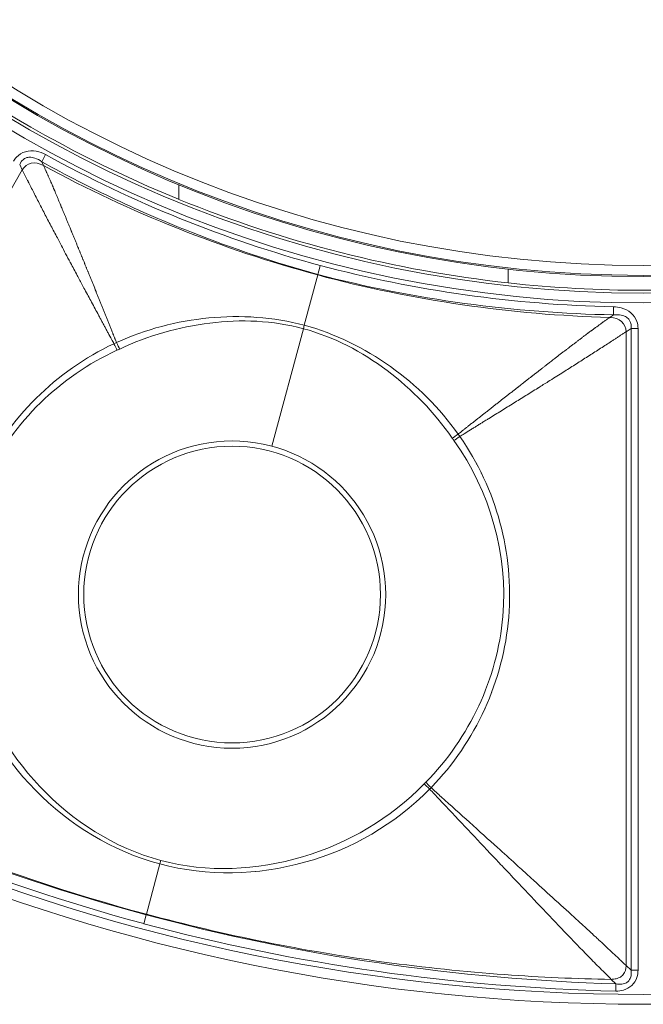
# Model space of a CAD drawing. Header units: inches. Extents: x 2.7 to 14.9, y -4.2 to 15.2.
# Tile 8 of 53: x 11.849 to 12.595, y -4.247 to -3.07. Entities that reach past the tile are written whole.
import ezdxf

# ---------------------------------------------------------------- set-up
doc = ezdxf.new("R2010")
doc.units = ezdxf.units.IN
doc.header["$MEASUREMENT"] = 0
doc.layers.add('Visible (ANSI)', color=7, linetype='Continuous', lineweight=18)
doc.layers.add('Visible Narrow (ANSI)', color=7, linetype='Continuous', lineweight=18)

msp = doc.modelspace()

# ---------------------------------------------------------------- linework, layer by layer
at = {"layer": 'Visible (ANSI)'}
for p, q in [((12.0397, -3.2673), (12.0397, -3.285)), ((12.4334, -3.3849), (12.4334, -3.3684)), ((12.5497, -3.4592), (12.5497, -3.4592))]:
    msp.add_line(p, q, dxfattribs=at)
for centre, radius in [((12.5948, -1.9226), 2.3248), ((12.5948, -1.9226), 1.4744), ((12.5948, -1.9226), 1.4547), ((12.1032, -3.7575), 0.1774)]:
    msp.add_circle(centre, radius, dxfattribs=at)
for start, end in [(199.1393, 247.8147), (247.8307, 263.7006), (263.7155, 276.2845)]:
    msp.add_arc((12.5948, -1.9226), 1.4711, start, end, dxfattribs=at)
msp.add_ellipse((12.4338, -3.3849), major_axis=(-0.000394, 0.000043), ratio=0.017433, start_param=0.264589, end_param=1.572515, dxfattribs=at)
for points, knots in [([(11.8756, -3.2399), (11.8731, -3.2381), (11.8703, -3.2366), (11.8674, -3.2356), (11.8654, -3.2349), (11.8632, -3.2345), (11.861, -3.2346), (11.8597, -3.2346), (11.8583, -3.2348), (11.857, -3.2353), (11.8564, -3.2355), (11.8557, -3.2359), (11.8551, -3.2362), (11.8538, -3.237), (11.8526, -3.2381), (11.8516, -3.2393), (11.8515, -3.2394), (11.8514, -3.2396), (11.8512, -3.2398), (11.8504, -3.2409), (11.8498, -3.2421), (11.8493, -3.2433)], [0, 0, 0, 0, 0.297866, 0.297866, 0.297866, 0.507382, 0.507382, 0.507382, 0.635901, 0.635901, 0.635901, 0.703179, 0.703179, 0.703179, 0.850452, 0.850452, 0.850452, 0.872013, 0.872013, 0.872013, 1, 1, 1, 1]), ([(12.2057, -3.3747), (12.1545, -3.3606), (12.1039, -3.3437), (12.0545, -3.3242), (12.0239, -3.3122), (11.9936, -3.2991), (11.9638, -3.285), (11.9339, -3.271), (11.9045, -3.2559), (11.8756, -3.2399)], [0.0000066, 0.0000066, 0.0000066, 0.0000066, 0.4464162, 0.4464162, 0.4464162, 0.7226444, 0.7226444, 0.7226444, 1, 1, 1, 1]), ([(12.0397, -3.285), (12.0397, -3.285), (12.0397, -3.285), (12.0397, -3.285), (12.0396, -3.2849), (12.0396, -3.2849), (12.0395, -3.2849), (12.0394, -3.2849), (12.0394, -3.2848), (12.0393, -3.2848)], [0.000228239, 0.000228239, 0.000228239, 0.000228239, 0.000396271, 0.000396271, 0.00079188, 0.00079188, 0.001196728, 0.001196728, 0.001595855, 0.001595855, 0.001595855, 0.001595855]), ([(12.5802, -3.4392), (12.5804, -3.4372), (12.5804, -3.4352), (12.5799, -3.4333), (12.5796, -3.432), (12.5791, -3.4307), (12.5784, -3.4296), (12.5781, -3.4291), (12.5778, -3.4287), (12.5775, -3.4283), (12.5764, -3.427), (12.575, -3.4259), (12.5735, -3.4251), (12.5735, -3.4251), (12.5734, -3.4251), (12.5733, -3.425), (12.5712, -3.4239), (12.5688, -3.4233), (12.5664, -3.4231), (12.564, -3.4228), (12.5615, -3.4228), (12.5591, -3.423)], [0, 0, 0, 0, 0.187872, 0.187872, 0.187872, 0.314599, 0.314599, 0.314599, 0.365047, 0.365047, 0.365047, 0.526295, 0.526295, 0.526295, 0.533039, 0.533039, 0.533039, 0.764219, 0.764219, 0.764219, 1, 1, 1, 1]), ([(12.5621, -4.223), (12.5645, -4.2234), (12.5669, -4.2235), (12.5693, -4.2232), (12.5712, -4.223), (12.573, -4.2225), (12.5747, -4.2216), (12.5757, -4.221), (12.5767, -4.2202), (12.5774, -4.2193), (12.5778, -4.2188), (12.5782, -4.2183), (12.5785, -4.2178), (12.5794, -4.2164), (12.5799, -4.2148), (12.5802, -4.2132), (12.5805, -4.211), (12.5805, -4.2088), (12.5802, -4.2066)], [0, 0, 0, 0, 0.243081, 0.243081, 0.243081, 0.432733, 0.432733, 0.432733, 0.551627, 0.551627, 0.551627, 0.612065, 0.612065, 0.612065, 0.776047, 0.776047, 0.776047, 1, 1, 1, 1])]:
    msp.add_open_spline(points, degree=3, knots=knots, dxfattribs=at)
for points in [[(12.5591, -3.423), (12.44, -3.4209), (12.3211, -3.4047), (12.2057, -3.3747)], [(11.9655, -3.4654), (11.8974, -3.4967), (11.8415, -3.5507), (11.8098, -3.6184)], [(12.3685, -3.5734), (12.4118, -3.6345), (12.4332, -3.7092), (12.4268, -3.7837)], [(11.473, -3.9312), (11.6401, -4.0209), (11.8173, -4.0913), (12.0006, -4.1403)]]:
    msp.add_open_spline(points, degree=3, dxfattribs=at)
at = {"layer": 'Visible Narrow (ANSI)'}
for p, q in [((11.8756, -3.2399), (11.8802, -3.2314)), ((11.8524, -3.2498), (11.8493, -3.2433)), ((11.8756, -3.2399), (11.8777, -3.2446)), ((11.8524, -3.2498), (11.4736, -3.906)), ((12.1895, -3.4354), (12.2056, -3.3753)), ((12.2056, -3.3753), (12.2057, -3.3747)), ((12.5591, -3.423), (12.5593, -3.4134)), ((12.5591, -3.423), (12.5549, -3.426)), ((12.1895, -3.4354), (12.1884, -3.4396)), ((12.1884, -3.4396), (12.1507, -3.58)), ((12.5742, -3.4432), (12.5802, -3.4392)), ((12.5742, -3.4432), (12.5742, -4.2009)), ((12.5885, -3.4392), (12.5802, -3.4392)), ((12.5802, -4.2066), (12.5802, -3.4392)), ((12.5885, -3.4392), (12.5885, -4.2066)), ((12.3813, -3.5771), (12.3813, -3.5771)), ((12.4109, -3.6337), (12.4109, -3.6341)), ((12.4307, -3.7047), (12.4307, -3.7047)), ((12.4261, -3.8333), (12.4261, -3.8336)), ((12.391, -3.9221), (12.3912, -3.9221)), ((12.0169, -4.0796), (12.0008, -4.1397)), ((12.018, -4.0754), (12.0169, -4.0796)), ((11.9977, -4.151), (12.0006, -4.1403)), ((12.0006, -4.1403), (12.0008, -4.1397)), ((12.5802, -4.2066), (12.5742, -4.2009)), ((12.5885, -4.2066), (12.5802, -4.2066)), ((12.5566, -4.2176), (12.5621, -4.223)), ((12.5619, -4.2316), (12.5621, -4.223))]:
    msp.add_line(p, q, dxfattribs=at)
for centre, radius in [((12.5948, -1.9226), 2.3248), ((12.5948, -1.9226), 2.313), ((12.5948, -1.9226), 1.4862), ((12.5948, -1.9226), 1.4744), ((12.5948, -1.9226), 1.4532), ((12.5948, -1.9226), 1.4414), ((12.1032, -3.7575), 0.1837)]:
    msp.add_circle(centre, radius, dxfattribs=at)
for centre, radius, start, end in [((12.593, -1.9266), 1.5777, 244.9313768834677, 244.9313913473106), ((12.5948, -1.9226), 1.5821, 252.362, 252.3634), ((12.5948, -1.9226), 1.6283, 248.7854, 248.7893), ((12.5948, -1.9226), 1.648, 248.005, 248.0057), ((12.5948, -1.9226), 1.6782, 247.0748, 247.0764), ((12.5948, -1.9226), 1.5821, 257.6366, 257.638), ((12.5948, -1.9233), 1.5493, 266.3573, 266.3574), ((12.5948, -1.9226), 1.7175, 246.1974, 246.2029), ((12.5948, -1.9226), 1.6283, 261.2107, 261.2146), ((12.5948, -1.9226), 1.648, 261.9943, 261.995), ((12.5948, -1.9226), 2.1211, 262.0439, 262.0475)]:
    msp.add_arc(centre, radius, start, end, dxfattribs=at)
for centre, major_axis, ratio, start_param, end_param in [((12.3959, -2.3112), (-1.1142, 0.5843), 0.83837, 1.547515, 1.830528), ((12.3125, -2.6177), (0.9901, -0.4022), 0.705181, 4.55557, 4.887353), ((12.5117, -2.6906), (-1.0338, 0.1057), 0.691928, 1.344595, 1.687319), ((12.4918, -2.6658), (-1.0586, 0.1468), 0.705182, 1.395833, 1.727615), ((11.9612, -3.4562), (0.0049, -0.0107), 0.015566, 0.541352, 1.441442), ((11.9646, -3.4546), (-0.005, 0.0107), 0.019614, 1.699481, 2.600431), ((12.3746, -3.5645), (0.0097, 0.00673), 0.019874, 3.682916, 4.583824), ((12.3768, -3.5676), (-0.00964, -0.00682), 0.015774, 4.842015, 5.742062), ((12.3639, -3.6245), (-0.0294, 0.0261), 0.99862, 4.489047, 4.503771), ((12.3639, -3.6245), (-0.0294, 0.0261), 0.99862, 4.175088, 4.195612), ((18.3292, -1.9226), (6.8596, 0), 0.553122, 3.674682, 3.674711), ((12.4036, -3.8952), (0.0012, 0.0196), 0.645228, 5.675152, 5.690119), ((12.3639, -3.9221), (-0.0296, 0.0259), 0.998597, 4.280117, 4.286525), ((12.1615, -2.9823), (1.51, -0.6175), 0.705125, 4.5449, 4.890681), ((12.3911, -2.261), (1.9009, -1.0124), 0.888933, 4.700612, 4.96642), ((12.3464, -3.9856), (0.0732, 0.0737), 0.104668, 1.62579, 1.649848), ((12.3401, -3.9909), (-0.00845, 0.00826), 0.007551, 4.798793, 5.740106), ((12.3419, -3.989), (-0.00843, 0.00827), 0.009516, 0.542666, 1.484033), ((12.3401, -3.9885), (-0.0189, -0.0194), 0.022097, 1.511696, 1.599615), ((12.6595, -2.5053), (2.0565, 0.1112), 0.838051, 4.33984, 4.619699)]:
    msp.add_ellipse(centre, major_axis=major_axis, ratio=ratio, start_param=start_param, end_param=end_param, dxfattribs=at)
for points, knots in [([(11.842, -3.2392), (11.843, -3.2375), (11.8441, -3.236), (11.8453, -3.2346), (11.8512, -3.2281), (11.8606, -3.2258), (11.8691, -3.2274), (11.873, -3.2281), (11.8768, -3.2295), (11.8802, -3.2314)], [0, 0, 0, 0, 0.127976, 0.127976, 0.127976, 0.72711, 0.72711, 0.72711, 1, 1, 1, 1]), ([(11.965, -3.4561), (11.9648, -3.4554), (11.9645, -3.4547), (11.9642, -3.454), (11.9639, -3.4534), (11.9637, -3.4527), (11.9634, -3.452), (11.9633, -3.4517), (11.9631, -3.4514), (11.963, -3.451), (11.9629, -3.4507), (11.9627, -3.4504), (11.9626, -3.45), (11.9622, -3.449), (11.9618, -3.448), (11.9614, -3.447), (11.9613, -3.4467), (11.9611, -3.4464), (11.961, -3.446), (11.9609, -3.4457), (11.9607, -3.4454), (11.9606, -3.445), (11.9602, -3.444), (11.9598, -3.443), (11.9594, -3.442), (11.9591, -3.4414), (11.9589, -3.4407), (11.9586, -3.44), (11.9583, -3.4394), (11.9581, -3.4387), (11.9578, -3.438), (11.9573, -3.4367), (11.9567, -3.4354), (11.9562, -3.4341), (11.9559, -3.4334), (11.9557, -3.4327), (11.9554, -3.4321), (11.9551, -3.4314), (11.9549, -3.4308), (11.9546, -3.4301), (11.9541, -3.4288), (11.9536, -3.4275), (11.953, -3.4262), (11.9528, -3.4255), (11.9525, -3.4248), (11.9522, -3.4242), (11.952, -3.4235), (11.9517, -3.4229), (11.9514, -3.4222), (11.9512, -3.4216), (11.9509, -3.4209), (11.9507, -3.4203), (11.9504, -3.4196), (11.9501, -3.4189), (11.9499, -3.4183), (11.9496, -3.4176), (11.9493, -3.417), (11.9491, -3.4163), (11.9488, -3.4157), (11.9486, -3.415), (11.9483, -3.4144), (11.948, -3.4137), (11.9478, -3.4131), (11.9475, -3.4124), (11.9472, -3.4118), (11.947, -3.4111), (11.9467, -3.4105), (11.9462, -3.4092), (11.9457, -3.4079), (11.9452, -3.4066), (11.9449, -3.4059), (11.9446, -3.4053), (11.9444, -3.4046), (11.9441, -3.404), (11.9438, -3.4033), (11.9436, -3.4027), (11.9433, -3.402), (11.9431, -3.4014), (11.9428, -3.4008), (11.9425, -3.4001), (11.9423, -3.3995), (11.942, -3.3988), (11.9418, -3.3982), (11.9415, -3.3975), (11.9412, -3.3969), (11.941, -3.3962), (11.9407, -3.3956), (11.9405, -3.395), (11.9394, -3.3924), (11.9384, -3.3898), (11.9374, -3.3873), (11.9371, -3.3866), (11.9368, -3.386), (11.9366, -3.3854), (11.9363, -3.3847), (11.9361, -3.3841), (11.9358, -3.3834), (11.9355, -3.3828), (11.9353, -3.3822), (11.935, -3.3815), (11.9348, -3.3809), (11.9345, -3.3803), (11.9343, -3.3796), (11.934, -3.379), (11.9337, -3.3784), (11.9335, -3.3777), (11.9332, -3.3771), (11.933, -3.3765), (11.9327, -3.3758), (11.9322, -3.3746), (11.9317, -3.3733), (11.9312, -3.372), (11.931, -3.3717), (11.9309, -3.3714), (11.9308, -3.3711), (11.9307, -3.3708), (11.9305, -3.3704), (11.9304, -3.3701), (11.9301, -3.3695), (11.9299, -3.3689), (11.9296, -3.3682), (11.9294, -3.3678), (11.9292, -3.3673), (11.929, -3.3668), (11.929, -3.3667), (11.9289, -3.3665), (11.9289, -3.3664), (11.9288, -3.3662), (11.9287, -3.366), (11.9287, -3.3659), (11.9285, -3.3654), (11.9283, -3.3649), (11.9281, -3.3645), (11.9278, -3.3638), (11.9276, -3.3632), (11.9273, -3.3626), (11.9272, -3.3623), (11.9271, -3.362), (11.9269, -3.3616), (11.9268, -3.3613), (11.9267, -3.361), (11.9266, -3.3607), (11.9263, -3.3601), (11.926, -3.3594), (11.9258, -3.3588), (11.9255, -3.3582), (11.9253, -3.3576), (11.9251, -3.3571), (11.925, -3.3569), (11.9249, -3.3567), (11.9248, -3.3565), (11.9246, -3.356), (11.9244, -3.3555), (11.9243, -3.3551), (11.924, -3.3544), (11.9237, -3.3538), (11.9235, -3.3532), (11.9234, -3.3529), (11.9232, -3.3526), (11.9231, -3.3523), (11.923, -3.352), (11.9229, -3.3516), (11.9227, -3.3513), (11.9225, -3.3507), (11.9222, -3.3501), (11.922, -3.3495), (11.9218, -3.349), (11.9216, -3.3485), (11.9214, -3.3481), (11.9213, -3.3479), (11.9213, -3.3478), (11.9212, -3.3476), (11.9211, -3.3475), (11.9211, -3.3473), (11.921, -3.3471), (11.9208, -3.3466), (11.9206, -3.3461), (11.9204, -3.3455), (11.9201, -3.345), (11.9199, -3.3444), (11.9197, -3.3439), (11.9196, -3.3436), (11.9194, -3.3433), (11.9193, -3.343), (11.9192, -3.3427), (11.9191, -3.3423), (11.9189, -3.342), (11.9184, -3.3408), (11.9179, -3.3396), (11.9174, -3.3383), (11.9172, -3.3377), (11.9169, -3.3371), (11.9167, -3.3365), (11.9164, -3.3359), (11.9161, -3.3353), (11.9159, -3.3346), (11.9156, -3.334), (11.9154, -3.3334), (11.9151, -3.3328), (11.9149, -3.3322), (11.9146, -3.3316), (11.9144, -3.331), (11.9139, -3.3297), (11.9134, -3.3285), (11.9129, -3.3273), (11.9125, -3.3264), (11.9121, -3.3255), (11.9118, -3.3246), (11.9116, -3.3243), (11.9115, -3.324), (11.9114, -3.3236), (11.9113, -3.3233), (11.9111, -3.323), (11.911, -3.3227), (11.9106, -3.3218), (11.9103, -3.3209), (11.9099, -3.32), (11.9096, -3.3194), (11.9094, -3.3188), (11.9091, -3.3182), (11.9089, -3.3176), (11.9086, -3.317), (11.9084, -3.3164), (11.9081, -3.3158), (11.9079, -3.3152), (11.9076, -3.3146), (11.9074, -3.314), (11.9071, -3.3134), (11.9069, -3.3128), (11.9066, -3.3122), (11.9064, -3.3116), (11.9061, -3.311), (11.9059, -3.3103), (11.9056, -3.3097), (11.9054, -3.3091), (11.9049, -3.3079), (11.9044, -3.3068), (11.9039, -3.3056), (11.9037, -3.305), (11.9034, -3.3044), (11.9032, -3.3038), (11.9029, -3.3032), (11.9027, -3.3026), (11.9024, -3.302), (11.9022, -3.3014), (11.9019, -3.3008), (11.9017, -3.3002), (11.9014, -3.2996), (11.9012, -3.299), (11.9009, -3.2984), (11.9007, -3.2978), (11.9004, -3.2972), (11.9002, -3.2966), (11.9, -3.296), (11.8997, -3.2954), (11.8995, -3.2949), (11.8992, -3.2942), (11.8989, -3.2935), (11.8986, -3.2928), (11.8984, -3.2923), (11.8982, -3.2918), (11.898, -3.2913), (11.8975, -3.2901), (11.897, -3.289), (11.8965, -3.2878), (11.8963, -3.2872), (11.896, -3.2866), (11.8958, -3.286), (11.8956, -3.2855), (11.8953, -3.2849), (11.8951, -3.2843), (11.8948, -3.2837), (11.8946, -3.2831), (11.8943, -3.2826), (11.8941, -3.282), (11.8939, -3.2814), (11.8936, -3.2808), (11.8934, -3.2802), (11.8931, -3.2797), (11.8929, -3.2791), (11.8927, -3.2785), (11.8924, -3.2779), (11.8922, -3.2774), (11.8918, -3.2765), (11.8915, -3.2757), (11.8911, -3.2748), (11.891, -3.2745), (11.8909, -3.2742), (11.8907, -3.2739), (11.8906, -3.2737), (11.8905, -3.2734), (11.8904, -3.2731), (11.89, -3.2722), (11.8897, -3.2714), (11.8893, -3.2705), (11.8892, -3.2702), (11.8891, -3.27), (11.8889, -3.2697), (11.8888, -3.2694), (11.8887, -3.2691), (11.8886, -3.2688), (11.8883, -3.2683), (11.8881, -3.2677), (11.8879, -3.2671), (11.8876, -3.2666), (11.8874, -3.266), (11.8871, -3.2655), (11.887, -3.2652), (11.8869, -3.2649), (11.8868, -3.2646), (11.8867, -3.2643), (11.8865, -3.2641), (11.8864, -3.2638), (11.8855, -3.2616), (11.8845, -3.2593), (11.8835, -3.2572), (11.8834, -3.2569), (11.8833, -3.2566), (11.8832, -3.2564), (11.883, -3.2561), (11.8829, -3.2558), (11.8828, -3.2555), (11.8826, -3.255), (11.8823, -3.2545), (11.8821, -3.2539), (11.8819, -3.2535), (11.8817, -3.2531), (11.8815, -3.2527), (11.8815, -3.2526), (11.8814, -3.2524), (11.8814, -3.2523), (11.8813, -3.2522), (11.8812, -3.252), (11.8812, -3.2519), (11.881, -3.2515), (11.8808, -3.2511), (11.8806, -3.2507), (11.8797, -3.2486), (11.8787, -3.2466), (11.8777, -3.2446)], [0, 0, 0, 0, 0.009138, 0.009138, 0.009138, 0.01803, 0.01803, 0.01803, 0.022474, 0.022474, 0.022474, 0.026916, 0.026916, 0.026916, 0.040233, 0.040233, 0.040233, 0.044669, 0.044669, 0.044669, 0.049103, 0.049103, 0.049103, 0.062397, 0.062397, 0.062397, 0.071252, 0.071252, 0.071252, 0.080101, 0.080101, 0.080101, 0.097782, 0.097782, 0.097782, 0.106613, 0.106613, 0.106613, 0.115439, 0.115439, 0.115439, 0.133074, 0.133074, 0.133074, 0.141883, 0.141883, 0.141883, 0.150687, 0.150687, 0.150687, 0.159485, 0.159485, 0.159485, 0.168278, 0.168278, 0.168278, 0.177066, 0.177066, 0.177066, 0.185849, 0.185849, 0.185849, 0.194626, 0.194626, 0.194626, 0.203398, 0.203398, 0.203398, 0.220928, 0.220928, 0.220928, 0.229685, 0.229685, 0.229685, 0.238437, 0.238437, 0.238437, 0.247185, 0.247185, 0.247185, 0.255928, 0.255928, 0.255928, 0.264666, 0.264666, 0.264666, 0.273399, 0.273399, 0.273399, 0.308288, 0.308288, 0.308288, 0.316999, 0.316999, 0.316999, 0.325706, 0.325706, 0.325706, 0.334409, 0.334409, 0.334409, 0.343107, 0.343107, 0.343107, 0.351801, 0.351801, 0.351801, 0.360491, 0.360491, 0.360491, 0.37786, 0.37786, 0.37786, 0.382199, 0.382199, 0.382199, 0.386538, 0.386538, 0.386538, 0.395212, 0.395212, 0.395212, 0.401716, 0.401716, 0.401716, 0.403883, 0.403883, 0.403883, 0.40605, 0.40605, 0.40605, 0.41255, 0.41255, 0.41255, 0.421213, 0.421213, 0.421213, 0.425543, 0.425543, 0.425543, 0.429872, 0.429872, 0.429872, 0.438528, 0.438528, 0.438528, 0.446639, 0.446639, 0.446639, 0.449343, 0.449343, 0.449343, 0.455829, 0.455829, 0.455829, 0.464474, 0.464474, 0.464474, 0.468795, 0.468795, 0.468795, 0.473116, 0.473116, 0.473116, 0.481754, 0.481754, 0.481754, 0.488231, 0.488231, 0.488231, 0.490389, 0.490389, 0.490389, 0.492548, 0.492548, 0.492548, 0.5, 0.5, 0.5, 0.50765, 0.50765, 0.50765, 0.511964, 0.511964, 0.511964, 0.516278, 0.516278, 0.516278, 0.533526, 0.533526, 0.533526, 0.542147, 0.542147, 0.542147, 0.550767, 0.550767, 0.550767, 0.559385, 0.559385, 0.559385, 0.568001, 0.568001, 0.568001, 0.58523, 0.58523, 0.58523, 0.598147, 0.598147, 0.598147, 0.602453, 0.602453, 0.602453, 0.606758, 0.606758, 0.606758, 0.619671, 0.619671, 0.619671, 0.628279, 0.628279, 0.628279, 0.636886, 0.636886, 0.636886, 0.645492, 0.645492, 0.645492, 0.654098, 0.654098, 0.654098, 0.662702, 0.662702, 0.662702, 0.671307, 0.671307, 0.671307, 0.688514, 0.688514, 0.688514, 0.697117, 0.697117, 0.697117, 0.705719, 0.705719, 0.705719, 0.714322, 0.714322, 0.714322, 0.722925, 0.722925, 0.722925, 0.731527, 0.731527, 0.731527, 0.74013, 0.74013, 0.74013, 0.75, 0.75, 0.75, 0.757336, 0.757336, 0.757336, 0.774548, 0.774548, 0.774548, 0.783157, 0.783157, 0.783157, 0.791768, 0.791768, 0.791768, 0.800381, 0.800381, 0.800381, 0.808998, 0.808998, 0.808998, 0.817618, 0.817618, 0.817618, 0.826242, 0.826242, 0.826242, 0.839185, 0.839185, 0.839185, 0.843501, 0.843501, 0.843501, 0.847819, 0.847819, 0.847819, 0.860779, 0.860779, 0.860779, 0.865102, 0.865102, 0.865102, 0.869426, 0.869426, 0.869426, 0.878079, 0.878079, 0.878079, 0.886737, 0.886737, 0.886737, 0.891069, 0.891069, 0.891069, 0.895402, 0.895402, 0.895402, 0.930131, 0.930131, 0.930131, 0.934481, 0.934481, 0.934481, 0.938833, 0.938833, 0.938833, 0.947543, 0.947543, 0.947543, 0.954081, 0.954081, 0.954081, 0.956262, 0.956262, 0.956262, 0.958443, 0.958443, 0.958443, 0.96499, 0.96499, 0.96499, 1, 1, 1, 1]), ([(11.962, -3.4575), (11.961, -3.4558), (11.9601, -3.454), (11.9591, -3.4522), (11.9577, -3.4497), (11.9563, -3.4471), (11.9549, -3.4445), (11.9542, -3.4432), (11.9535, -3.4419), (11.9528, -3.4406), (11.9522, -3.4394), (11.9515, -3.4381), (11.9508, -3.4368), (11.9501, -3.4355), (11.9494, -3.4342), (11.9487, -3.4329), (11.948, -3.4317), (11.9473, -3.4304), (11.9466, -3.4291), (11.9463, -3.4285), (11.9459, -3.4279), (11.9456, -3.4272), (11.9453, -3.4266), (11.9449, -3.4259), (11.9446, -3.4253), (11.9439, -3.424), (11.9432, -3.4227), (11.9425, -3.4214), (11.9397, -3.4164), (11.937, -3.4112), (11.9342, -3.406), (11.9315, -3.401), (11.9288, -3.396), (11.9261, -3.391), (11.9239, -3.3869), (11.9218, -3.3828), (11.9196, -3.3787), (11.919, -3.3777), (11.9185, -3.3768), (11.918, -3.3759), (11.9154, -3.3709), (11.9128, -3.3661), (11.91, -3.3608), (11.9099, -3.3605), (11.9097, -3.3603), (11.9096, -3.36), (11.9079, -3.3568), (11.9061, -3.3535), (11.9042, -3.3499), (11.9008, -3.3434), (11.8975, -3.3371), (11.8943, -3.3311), (11.8916, -3.3261), (11.8891, -3.3212), (11.8866, -3.3164), (11.8839, -3.3114), (11.8814, -3.3066), (11.879, -3.3019), (11.8764, -3.2969), (11.874, -3.2921), (11.8716, -3.2876), (11.8691, -3.2826), (11.8667, -3.2779), (11.8644, -3.2735), (11.8632, -3.2712), (11.862, -3.2689), (11.8609, -3.2667), (11.8603, -3.2656), (11.8597, -3.2644), (11.8592, -3.2633), (11.8586, -3.2622), (11.858, -3.2611), (11.8575, -3.26), (11.8572, -3.2595), (11.8569, -3.2589), (11.8567, -3.2584), (11.8564, -3.2578), (11.8561, -3.2573), (11.8558, -3.2568), (11.8556, -3.2562), (11.8553, -3.2557), (11.855, -3.2552), (11.8548, -3.2546), (11.8545, -3.2541), (11.8542, -3.2536), (11.854, -3.253), (11.8537, -3.2525), (11.8535, -3.252), (11.8532, -3.2515), (11.853, -3.251), (11.8527, -3.2505), (11.8526, -3.2502), (11.8525, -3.25), (11.8524, -3.2498)], [0, 0, 0, 0, 0.026777, 0.026777, 0.026777, 0.065239, 0.065239, 0.065239, 0.084247, 0.084247, 0.084247, 0.103112, 0.103112, 0.103112, 0.121837, 0.121837, 0.121837, 0.140425, 0.140425, 0.140425, 0.149477, 0.149477, 0.149477, 0.158878, 0.158878, 0.158878, 0.1772, 0.1772, 0.1772, 0.25, 0.25, 0.25, 0.319368, 0.319368, 0.319368, 0.375, 0.375, 0.375, 0.387853, 0.387853, 0.387853, 0.455804, 0.455804, 0.455804, 0.459455, 0.459455, 0.459455, 0.5, 0.5, 0.5, 0.572862, 0.572862, 0.572862, 0.633828, 0.633828, 0.633828, 0.698524, 0.698524, 0.698524, 0.767814, 0.767814, 0.767814, 0.842953, 0.842953, 0.842953, 0.883285, 0.883285, 0.883285, 0.90428, 0.90428, 0.90428, 0.925895, 0.925895, 0.925895, 0.936955, 0.936955, 0.936955, 0.948194, 0.948194, 0.948194, 0.959622, 0.959622, 0.959622, 0.97125, 0.97125, 0.97125, 0.983088, 0.983088, 0.983088, 0.995149, 0.995149, 0.995149, 1, 1, 1, 1]), ([(12.5593, -3.4134), (12.5624, -3.4134), (12.5656, -3.4139), (12.5685, -3.4147), (12.5769, -3.417), (12.5845, -3.4228), (12.5872, -3.431), (12.5881, -3.4336), (12.5885, -3.4364), (12.5885, -3.4392)], [0, 0, 0, 0, 0.21427, 0.21427, 0.21427, 0.809867, 0.809867, 0.809867, 1, 1, 1, 1]), ([(11.965, -3.4561), (12.0001, -3.4401), (12.0373, -3.4304), (12.1136, -3.4231), (12.1527, -3.4255), (12.1895, -3.4354)], [0, 0, 0, 0, 0.5, 0.5, 0.9999999, 0.9999999, 0.9999999, 0.9999999]), ([(12.3735, -3.5656), (12.3741, -3.5651), (12.3747, -3.5646), (12.3753, -3.5642), (12.3758, -3.5637), (12.3764, -3.5633), (12.377, -3.5628), (12.3772, -3.5626), (12.3775, -3.5624), (12.3778, -3.5622), (12.3781, -3.562), (12.3784, -3.5617), (12.3787, -3.5615), (12.3795, -3.5608), (12.3804, -3.5602), (12.3812, -3.5595), (12.3815, -3.5593), (12.3818, -3.5591), (12.382, -3.5588), (12.3823, -3.5586), (12.3826, -3.5584), (12.3829, -3.5582), (12.3837, -3.5575), (12.3846, -3.5568), (12.3854, -3.5562), (12.386, -3.5557), (12.3866, -3.5553), (12.3871, -3.5548), (12.3877, -3.5544), (12.3882, -3.554), (12.3888, -3.5535), (12.3899, -3.5526), (12.391, -3.5518), (12.3922, -3.5509), (12.3927, -3.5504), (12.3933, -3.55), (12.3938, -3.5496), (12.3944, -3.5491), (12.395, -3.5487), (12.3955, -3.5482), (12.3966, -3.5474), (12.3977, -3.5465), (12.3989, -3.5456), (12.3994, -3.5452), (12.4, -3.5447), (12.4005, -3.5443), (12.4011, -3.5439), (12.4016, -3.5434), (12.4022, -3.543), (12.4027, -3.5425), (12.4033, -3.5421), (12.4039, -3.5417), (12.4044, -3.5412), (12.405, -3.5408), (12.4055, -3.5404), (12.4061, -3.5399), (12.4066, -3.5395), (12.4072, -3.5391), (12.4077, -3.5386), (12.4083, -3.5382), (12.4088, -3.5378), (12.4094, -3.5373), (12.4099, -3.5369), (12.4105, -3.5365), (12.411, -3.536), (12.4116, -3.5356), (12.4121, -3.5352), (12.4132, -3.5343), (12.4143, -3.5334), (12.4154, -3.5326), (12.416, -3.5321), (12.4165, -3.5317), (12.4171, -3.5313), (12.4176, -3.5308), (12.4182, -3.5304), (12.4187, -3.53), (12.4193, -3.5296), (12.4198, -3.5291), (12.4204, -3.5287), (12.4209, -3.5283), (12.4215, -3.5278), (12.422, -3.5274), (12.4226, -3.527), (12.4231, -3.5266), (12.4236, -3.5261), (12.4242, -3.5257), (12.4247, -3.5253), (12.4253, -3.5248), (12.4275, -3.5231), (12.4296, -3.5214), (12.4318, -3.5197), (12.4323, -3.5193), (12.4329, -3.5189), (12.4334, -3.5185), (12.434, -3.518), (12.4345, -3.5176), (12.435, -3.5172), (12.4356, -3.5168), (12.4361, -3.5163), (12.4367, -3.5159), (12.4372, -3.5155), (12.4377, -3.5151), (12.4383, -3.5147), (12.4388, -3.5142), (12.4394, -3.5138), (12.4399, -3.5134), (12.4404, -3.513), (12.441, -3.5125), (12.4415, -3.5121), (12.4426, -3.5113), (12.4437, -3.5104), (12.4447, -3.5096), (12.445, -3.5094), (12.4453, -3.5092), (12.4455, -3.509), (12.4458, -3.5088), (12.4461, -3.5086), (12.4463, -3.5084), (12.4469, -3.5079), (12.4474, -3.5075), (12.4479, -3.5071), (12.4483, -3.5068), (12.4487, -3.5065), (12.4491, -3.5062), (12.4493, -3.5061), (12.4494, -3.5059), (12.4495, -3.5058), (12.4497, -3.5057), (12.4498, -3.5056), (12.4499, -3.5055), (12.4503, -3.5052), (12.4507, -3.5049), (12.4511, -3.5046), (12.4517, -3.5042), (12.4522, -3.5038), (12.4527, -3.5033), (12.453, -3.5031), (12.4533, -3.5029), (12.4535, -3.5027), (12.4538, -3.5025), (12.4541, -3.5023), (12.4543, -3.5021), (12.4549, -3.5017), (12.4554, -3.5013), (12.4559, -3.5009), (12.4563, -3.5005), (12.4567, -3.5002), (12.4571, -3.4999), (12.4573, -3.4998), (12.4574, -3.4997), (12.4575, -3.4996), (12.4577, -3.4995), (12.4578, -3.4994), (12.4579, -3.4993), (12.4583, -3.499), (12.4587, -3.4987), (12.4591, -3.4984), (12.4597, -3.498), (12.4602, -3.4975), (12.4607, -3.4971), (12.461, -3.4969), (12.4612, -3.4967), (12.4615, -3.4965), (12.4618, -3.4963), (12.462, -3.4961), (12.4623, -3.4959), (12.4628, -3.4955), (12.4634, -3.4951), (12.4639, -3.4947), (12.4643, -3.4944), (12.4647, -3.494), (12.4651, -3.4937), (12.4652, -3.4936), (12.4653, -3.4935), (12.4655, -3.4934), (12.4656, -3.4933), (12.4657, -3.4932), (12.4659, -3.4931), (12.4663, -3.4928), (12.4667, -3.4925), (12.467, -3.4922), (12.4676, -3.4918), (12.4681, -3.4914), (12.4686, -3.491), (12.4689, -3.4908), (12.4692, -3.4906), (12.4694, -3.4904), (12.4697, -3.4902), (12.4699, -3.4899), (12.4702, -3.4897), (12.4713, -3.4889), (12.4723, -3.4881), (12.4734, -3.4873), (12.4739, -3.4869), (12.4744, -3.4865), (12.4749, -3.4861), (12.4755, -3.4857), (12.476, -3.4853), (12.4765, -3.4849), (12.477, -3.4845), (12.4775, -3.484), (12.4781, -3.4836), (12.4786, -3.4832), (12.4791, -3.4828), (12.4796, -3.4824), (12.4807, -3.4816), (12.4817, -3.4808), (12.4828, -3.48), (12.4835, -3.4794), (12.4843, -3.4788), (12.4851, -3.4782), (12.4854, -3.478), (12.4856, -3.4778), (12.4859, -3.4776), (12.4861, -3.4774), (12.4864, -3.4772), (12.4867, -3.477), (12.4874, -3.4764), (12.4882, -3.4758), (12.489, -3.4752), (12.4895, -3.4748), (12.49, -3.4744), (12.4905, -3.474), (12.4911, -3.4736), (12.4916, -3.4732), (12.4921, -3.4728), (12.4926, -3.4724), (12.4931, -3.472), (12.4936, -3.4716), (12.4942, -3.4712), (12.4947, -3.4708), (12.4952, -3.4704), (12.4957, -3.47), (12.4962, -3.4696), (12.4967, -3.4692), (12.4973, -3.4688), (12.4978, -3.4684), (12.4983, -3.468), (12.4993, -3.4672), (12.5003, -3.4665), (12.5014, -3.4657), (12.5019, -3.4653), (12.5024, -3.4649), (12.5029, -3.4645), (12.5034, -3.4641), (12.5039, -3.4637), (12.5044, -3.4633), (12.505, -3.4629), (12.5055, -3.4625), (12.506, -3.4621), (12.5065, -3.4618), (12.507, -3.4614), (12.5075, -3.461), (12.508, -3.4606), (12.5085, -3.4602), (12.509, -3.4598), (12.5096, -3.4594), (12.5101, -3.459), (12.5106, -3.4586), (12.5111, -3.4583), (12.5116, -3.4579), (12.5121, -3.4575), (12.5126, -3.4571), (12.5131, -3.4567), (12.5136, -3.4563), (12.5147, -3.4555), (12.5157, -3.4548), (12.5167, -3.454), (12.5172, -3.4536), (12.5177, -3.4532), (12.5182, -3.4529), (12.5187, -3.4525), (12.5192, -3.4521), (12.5197, -3.4517), (12.5202, -3.4513), (12.5207, -3.451), (12.5212, -3.4506), (12.5217, -3.4502), (12.5222, -3.4498), (12.5227, -3.4494), (12.5232, -3.4491), (12.5237, -3.4487), (12.5242, -3.4483), (12.5247, -3.4479), (12.5252, -3.4475), (12.5257, -3.4472), (12.5265, -3.4466), (12.5272, -3.446), (12.528, -3.4455), (12.5282, -3.4453), (12.5285, -3.4451), (12.5287, -3.4449), (12.529, -3.4447), (12.5292, -3.4446), (12.5295, -3.4444), (12.5302, -3.4438), (12.531, -3.4432), (12.5317, -3.4427), (12.532, -3.4425), (12.5322, -3.4423), (12.5325, -3.4421), (12.5327, -3.442), (12.533, -3.4418), (12.5332, -3.4416), (12.5337, -3.4412), (12.5342, -3.4408), (12.5347, -3.4405), (12.5352, -3.4401), (12.5357, -3.4398), (12.5362, -3.4394), (12.5364, -3.4392), (12.5367, -3.439), (12.5369, -3.4388), (12.5372, -3.4387), (12.5374, -3.4385), (12.5377, -3.4383), (12.5397, -3.4368), (12.5417, -3.4354), (12.5435, -3.434), (12.5438, -3.4338), (12.544, -3.4337), (12.5443, -3.4335), (12.5445, -3.4333), (12.5447, -3.4331), (12.545, -3.433), (12.5455, -3.4326), (12.546, -3.4323), (12.5464, -3.4319), (12.5468, -3.4317), (12.5472, -3.4314), (12.5475, -3.4312), (12.5476, -3.4311), (12.5478, -3.431), (12.5479, -3.4309), (12.548, -3.4308), (12.5481, -3.4307), (12.5482, -3.4307), (12.5486, -3.4304), (12.5489, -3.4301), (12.5493, -3.4299), (12.5513, -3.4285), (12.5532, -3.4272), (12.5549, -3.426)], [0, 0, 0, 0, 0.005913, 0.005913, 0.005913, 0.011694, 0.011694, 0.011694, 0.014593, 0.014593, 0.014593, 0.017497, 0.017497, 0.017497, 0.026247, 0.026247, 0.026247, 0.029175, 0.029175, 0.029175, 0.032109, 0.032109, 0.032109, 0.040948, 0.040948, 0.040948, 0.04687, 0.04687, 0.04687, 0.052818, 0.052818, 0.052818, 0.064788, 0.064788, 0.064788, 0.070811, 0.070811, 0.070811, 0.07686, 0.07686, 0.07686, 0.089038, 0.089038, 0.089038, 0.095167, 0.095167, 0.095167, 0.101324, 0.101324, 0.101324, 0.107508, 0.107508, 0.107508, 0.11372, 0.11372, 0.11372, 0.119961, 0.119961, 0.119961, 0.126231, 0.126231, 0.126231, 0.13253, 0.13253, 0.13253, 0.138858, 0.138858, 0.138858, 0.151606, 0.151606, 0.151606, 0.158027, 0.158027, 0.158027, 0.164478, 0.164478, 0.164478, 0.170962, 0.170962, 0.170962, 0.177478, 0.177478, 0.177478, 0.184027, 0.184027, 0.184027, 0.19061, 0.19061, 0.19061, 0.217284, 0.217284, 0.217284, 0.224041, 0.224041, 0.224041, 0.230835, 0.230835, 0.230835, 0.237667, 0.237667, 0.237667, 0.244536, 0.244536, 0.244536, 0.251444, 0.251444, 0.251444, 0.258391, 0.258391, 0.258391, 0.272406, 0.272406, 0.272406, 0.275935, 0.275935, 0.275935, 0.279475, 0.279475, 0.279475, 0.286586, 0.286586, 0.286586, 0.291947, 0.291947, 0.291947, 0.293739, 0.293739, 0.293739, 0.295535, 0.295535, 0.295535, 0.300937, 0.300937, 0.300937, 0.308179, 0.308179, 0.308179, 0.311817, 0.311817, 0.311817, 0.315466, 0.315466, 0.315466, 0.322799, 0.322799, 0.322799, 0.328329, 0.328329, 0.328329, 0.330179, 0.330179, 0.330179, 0.332031, 0.332031, 0.332031, 0.337607, 0.337607, 0.337607, 0.345084, 0.345084, 0.345084, 0.348841, 0.348841, 0.348841, 0.35261, 0.35261, 0.35261, 0.360188, 0.360188, 0.360188, 0.365905, 0.365905, 0.365905, 0.367817, 0.367817, 0.367817, 0.369733, 0.369733, 0.369733, 0.375499, 0.375499, 0.375499, 0.383236, 0.383236, 0.383236, 0.387125, 0.387125, 0.387125, 0.391027, 0.391027, 0.391027, 0.406781, 0.406781, 0.406781, 0.414745, 0.414745, 0.414745, 0.42277, 0.42277, 0.42277, 0.430857, 0.430857, 0.430857, 0.439007, 0.439007, 0.439007, 0.455501, 0.455501, 0.455501, 0.46805, 0.46805, 0.46805, 0.472267, 0.472267, 0.472267, 0.476503, 0.476503, 0.476503, 0.489319, 0.489319, 0.489319, 0.497956, 0.497956, 0.497956, 0.50667, 0.50667, 0.50667, 0.515464, 0.515464, 0.515464, 0.524339, 0.524339, 0.524339, 0.533297, 0.533297, 0.533297, 0.542341, 0.542341, 0.542341, 0.560699, 0.560699, 0.560699, 0.570017, 0.570017, 0.570017, 0.579433, 0.579433, 0.579433, 0.588948, 0.588948, 0.588948, 0.598567, 0.598567, 0.598567, 0.608292, 0.608292, 0.608292, 0.618128, 0.618128, 0.618128, 0.628078, 0.628078, 0.628078, 0.638146, 0.638146, 0.638146, 0.658655, 0.658655, 0.658655, 0.669106, 0.669106, 0.669106, 0.679693, 0.679693, 0.679693, 0.690424, 0.690424, 0.690424, 0.701303, 0.701303, 0.701303, 0.712338, 0.712338, 0.712338, 0.723535, 0.723535, 0.723535, 0.74065, 0.74065, 0.74065, 0.746444, 0.746444, 0.746444, 0.752285, 0.752285, 0.752285, 0.770098, 0.770098, 0.770098, 0.776136, 0.776136, 0.776136, 0.782227, 0.782227, 0.782227, 0.794573, 0.794573, 0.794573, 0.807148, 0.807148, 0.807148, 0.813524, 0.813524, 0.813524, 0.819963, 0.819963, 0.819963, 0.873952, 0.873952, 0.873952, 0.881046, 0.881046, 0.881046, 0.888225, 0.888225, 0.888225, 0.902854, 0.902854, 0.902854, 0.914076, 0.914076, 0.914076, 0.917867, 0.917867, 0.917867, 0.921684, 0.921684, 0.921684, 0.933297, 0.933297, 0.933297, 1, 1, 1, 1]), ([(12.1884, -3.4396), (12.1517, -3.4297), (12.1139, -3.4282), (12.0393, -3.4374), (12.003, -3.4477), (11.9688, -3.4639)], [0.0000002, 0.0000002, 0.0000002, 0.0000002, 0.5, 0.5, 1, 1, 1, 1]), ([(12.3735, -3.5656), (12.3512, -3.5341), (12.3238, -3.5071), (12.2613, -3.4627), (12.2263, -3.4452), (12.1895, -3.4354)], [0, 0, 0, 0, 0.5, 0.5, 1, 1, 1, 1]), ([(12.1884, -3.4396), (12.225, -3.4494), (12.2585, -3.467), (12.3185, -3.5122), (12.3448, -3.5393), (12.3664, -3.5704)], [0, 0, 0, 0, 0.5, 0.5, 1, 1, 1, 1]), ([(12.3754, -3.5683), (12.3772, -3.5673), (12.3789, -3.5662), (12.3806, -3.5652), (12.3831, -3.5636), (12.3856, -3.5621), (12.3881, -3.5606), (12.3893, -3.5598), (12.3906, -3.559), (12.3918, -3.5583), (12.3931, -3.5575), (12.3943, -3.5568), (12.3955, -3.556), (12.3968, -3.5552), (12.398, -3.5545), (12.3993, -3.5537), (12.4005, -3.5529), (12.4017, -3.5522), (12.403, -3.5514), (12.4033, -3.5512), (12.4037, -3.551), (12.4041, -3.5507), (12.405, -3.5502), (12.4058, -3.5497), (12.4067, -3.5491), (12.4079, -3.5484), (12.4092, -3.5476), (12.4104, -3.5468), (12.4153, -3.5438), (12.4202, -3.5408), (12.4251, -3.5377), (12.43, -3.5347), (12.4348, -3.5317), (12.4398, -3.5286), (12.4446, -3.5257), (12.4494, -3.5227), (12.4543, -3.5196), (12.4591, -3.5166), (12.4639, -3.5136), (12.4688, -3.5106), (12.469, -3.5104), (12.4692, -3.5103), (12.4695, -3.5101), (12.4733, -3.5077), (12.4772, -3.5053), (12.4812, -3.5028), (12.4867, -3.4993), (12.4921, -3.4959), (12.4973, -3.4927), (12.5021, -3.4896), (12.5067, -3.4867), (12.5113, -3.4838), (12.516, -3.4808), (12.5206, -3.4779), (12.5251, -3.475), (12.5298, -3.472), (12.5343, -3.4691), (12.5387, -3.4663), (12.5433, -3.4633), (12.5477, -3.4605), (12.5519, -3.4578), (12.5541, -3.4563), (12.5563, -3.4549), (12.5584, -3.4536), (12.5595, -3.4529), (12.5605, -3.4522), (12.5616, -3.4515), (12.5626, -3.4509), (12.5637, -3.4502), (12.5647, -3.4495), (12.5652, -3.4492), (12.5657, -3.4488), (12.5662, -3.4485), (12.5667, -3.4482), (12.5672, -3.4478), (12.5677, -3.4475), (12.5682, -3.4472), (12.5687, -3.4469), (12.5692, -3.4465), (12.5697, -3.4462), (12.5702, -3.4459), (12.5707, -3.4455), (12.5712, -3.4452), (12.5717, -3.4449), (12.5722, -3.4446), (12.5727, -3.4443), (12.5731, -3.4439), (12.5736, -3.4436), (12.5738, -3.4435), (12.574, -3.4434), (12.5742, -3.4432)], [0, 0, 0, 0, 0.025507, 0.025507, 0.025507, 0.062666, 0.062666, 0.062666, 0.081229, 0.081229, 0.081229, 0.099762, 0.099762, 0.099762, 0.118251, 0.118251, 0.118251, 0.136682, 0.136682, 0.136682, 0.142154, 0.142154, 0.142154, 0.155042, 0.155042, 0.155042, 0.173318, 0.173318, 0.173318, 0.24535, 0.24535, 0.24535, 0.315196, 0.315196, 0.315196, 0.382396, 0.382396, 0.382396, 0.446682, 0.446682, 0.446682, 0.449598, 0.449598, 0.449598, 0.5, 0.5, 0.5, 0.569749, 0.569749, 0.569749, 0.634275, 0.634275, 0.634275, 0.70199, 0.70199, 0.70199, 0.773418, 0.773418, 0.773418, 0.849247, 0.849247, 0.849247, 0.88909, 0.88909, 0.88909, 0.909554, 0.909554, 0.909554, 0.930407, 0.930407, 0.930407, 0.940986, 0.940986, 0.940986, 0.951672, 0.951672, 0.951672, 0.962467, 0.962467, 0.962467, 0.973375, 0.973375, 0.973375, 0.984399, 0.984399, 0.984399, 0.995543, 0.995543, 0.995543, 1, 1, 1, 1]), ([(11.7817, -3.8385), (11.7629, -3.764), (11.7706, -3.6847), (11.836, -3.5462), (11.8925, -3.4902), (11.962, -3.4575)], [0, 0, 0, 0, 0.5, 0.5, 0.9999682, 0.9999682, 0.9999682, 0.9999682]), ([(12.3411, -3.9884), (12.3946, -3.9332), (12.4276, -3.8607), (12.4402, -3.7081), (12.4193, -3.6314), (12.3754, -3.5683)], [0, 0, 0, 0, 0.5, 0.5, 0.9999685, 0.9999685, 0.9999685, 0.9999685]), ([(12.4268, -3.7837), (12.4268, -3.7837), (12.4268, -3.7837), (12.4204, -3.8582), (12.3872, -3.9285), (12.3347, -3.982)], [0.4999932, 0.4999932, 0.4999932, 0.4999932, 0.5, 0.5, 1, 1, 1, 1]), ([(12.0169, -4.0796), (11.9598, -4.0643), (11.9088, -4.0328), (11.8272, -3.95), (11.7971, -3.8979), (11.7823, -3.8408)], [0, 0, 0, 0, 0.5, 0.5, 1, 1, 1, 1]), ([(11.7911, -3.8386), (11.8053, -3.8945), (11.8342, -3.9456), (11.9125, -4.0282), (11.9621, -4.0605), (12.018, -4.0754)], [0, 0, 0, 0, 0.5, 0.5, 1, 1, 1, 1]), ([(12.0169, -4.0796), (12.074, -4.0949), (12.1339, -4.0931), (12.246, -4.0622), (12.298, -4.0321), (12.3394, -3.9901)], [0, 0, 0, 0, 0.5, 0.5, 1, 1, 1, 1]), ([(12.3329, -3.9838), (12.2926, -4.0251), (12.2421, -4.0549), (12.1329, -4.0873), (12.0738, -4.0904), (12.018, -4.0754)], [0, 0, 0, 0, 0.5, 0.5, 1, 1, 1, 1]), ([(12.5566, -4.2176), (12.5528, -4.2139), (12.5483, -4.2094), (12.5431, -4.2042), (12.5389, -4.2), (12.5342, -4.1952), (12.5291, -4.19), (12.5206, -4.1813), (12.511, -4.1714), (12.5003, -4.1602), (12.4914, -4.1509), (12.4817, -4.1407), (12.4711, -4.1296), (12.4621, -4.1201), (12.4525, -4.1099), (12.4422, -4.0991), (12.442, -4.0989), (12.4418, -4.0987), (12.4416, -4.0985), (12.4356, -4.0921), (12.4288, -4.0849), (12.4242, -4.0801), (12.4201, -4.0757), (12.4159, -4.0713), (12.4117, -4.0669), (12.4016, -4.0561), (12.3916, -4.0455), (12.3815, -4.0348), (12.3713, -4.024), (12.3611, -4.0131), (12.3509, -4.0023), (12.3471, -3.9982), (12.3433, -3.9942), (12.3394, -3.9901)], [0.0000002, 0.0000002, 0.0000002, 0.0000002, 0.1064735, 0.1064735, 0.1064735, 0.194074, 0.194074, 0.194074, 0.3386231, 0.3386231, 0.3386231, 0.4591072, 0.4591072, 0.4591072, 0.5625, 0.5625, 0.5625, 0.5646067, 0.5646067, 0.5646067, 0.625, 0.625, 0.625, 0.6797594, 0.6797594, 0.6797594, 0.8129732, 0.8129732, 0.8129732, 0.9487187, 0.9487187, 0.9487187, 0.9999953, 0.9999953, 0.9999953, 0.9999953]), ([(12.5742, -4.2009), (12.5731, -4.1998), (12.572, -4.1988), (12.5708, -4.1977), (12.5697, -4.1966), (12.5686, -4.1956), (12.5674, -4.1945), (12.5662, -4.1934), (12.565, -4.1923), (12.5638, -4.1911), (12.5614, -4.1889), (12.559, -4.1867), (12.5566, -4.1844), (12.5541, -4.1821), (12.5516, -4.1798), (12.5492, -4.1774), (12.5486, -4.1769), (12.5481, -4.1764), (12.5475, -4.1759), (12.5429, -4.1715), (12.5424, -4.1711), (12.5383, -4.1673), (12.537, -4.1661), (12.5355, -4.1647), (12.5339, -4.1633), (12.5304, -4.16), (12.5262, -4.1562), (12.5213, -4.1516), (12.5202, -4.1507), (12.5192, -4.1498), (12.5183, -4.1489), (12.5157, -4.1465), (12.5134, -4.1444), (12.5118, -4.143), (12.5039, -4.1357), (12.4954, -4.128), (12.4862, -4.1196), (12.4781, -4.1122), (12.4695, -4.1044), (12.4604, -4.0961), (12.4581, -4.094), (12.4558, -4.0919), (12.4536, -4.0899), (12.4506, -4.0872), (12.4478, -4.0847), (12.4454, -4.0826), (12.4444, -4.0816), (12.4432, -4.0806), (12.4421, -4.0796), (12.4352, -4.0733), (12.428, -4.0668), (12.4204, -4.0599), (12.4099, -4.0504), (12.3988, -4.0404), (12.3869, -4.0297), (12.3762, -4.02), (12.365, -4.0099), (12.3532, -3.9993), (12.3492, -3.9957), (12.3452, -3.9921), (12.3411, -3.9884)], [0, 0, 0, 0, 0.016624, 0.016624, 0.016624, 0.033454, 0.033454, 0.033454, 0.050284, 0.050284, 0.050284, 0.083942, 0.083942, 0.083942, 0.117596, 0.117596, 0.117596, 0.125, 0.125, 0.125, 0.1875, 0.1875, 0.1875, 0.207302, 0.207302, 0.207302, 0.25, 0.25, 0.25, 0.258644, 0.258644, 0.258644, 0.28125, 0.28125, 0.28125, 0.397292, 0.397292, 0.397292, 0.5, 0.5, 0.5, 0.526528, 0.526528, 0.526528, 0.5625, 0.5625, 0.5625, 0.579156, 0.579156, 0.579156, 0.682615, 0.682615, 0.682615, 0.82613, 0.82613, 0.82613, 0.956267, 0.956267, 0.956267, 1, 1, 1, 1]), ([(12.0008, -4.1397), (12.0475, -4.1522), (12.1417, -4.1743), (12.2848, -4.1984), (12.4233, -4.2128), (12.5141, -4.2169), (12.5566, -4.2176)], [0, 0, 0, 0, 0.2577886, 0.5155772, 0.7733658, 0.9999993, 0.9999993, 0.9999993, 0.9999993]), ([(12.5742, -4.2009), (12.5742, -4.2028), (12.574, -4.2046), (12.5736, -4.2062), (12.5734, -4.2067), (12.5733, -4.2072), (12.5731, -4.2077), (12.5724, -4.2098), (12.5713, -4.2115), (12.5698, -4.213), (12.5697, -4.2131), (12.5696, -4.2132), (12.5695, -4.2133), (12.5687, -4.214), (12.5678, -4.2147), (12.5667, -4.2152), (12.5658, -4.2157), (12.5648, -4.2161), (12.5637, -4.2165), (12.5621, -4.217), (12.5603, -4.2173), (12.5582, -4.2175), (12.5577, -4.2175), (12.5572, -4.2176), (12.5566, -4.2176)], [0, 0, 0, 0, 0.1842961, 0.1842961, 0.1842961, 0.241452, 0.241452, 0.241452, 0.5, 0.5, 0.5, 0.5195229, 0.5195229, 0.5195229, 0.655182, 0.655182, 0.655182, 0.7763475, 0.7763475, 0.7763475, 0.9543439, 0.9543439, 0.9543439, 0.9999909, 0.9999909, 0.9999909, 0.9999909]), ([(12.5885, -4.2066), (12.5885, -4.2095), (12.5881, -4.2125), (12.5872, -4.2153), (12.5848, -4.2226), (12.5786, -4.2283), (12.5712, -4.2305), (12.5682, -4.2314), (12.5651, -4.2317), (12.5619, -4.2316)], [0, 0, 0, 0, 0.214125, 0.214125, 0.214125, 0.772845, 0.772845, 0.772845, 1, 1, 1, 1])]:
    msp.add_open_spline(points, degree=3, knots=knots, dxfattribs=at)
for points in [[(11.8777, -3.2446), (11.8671, -3.2388), (11.8575, -3.241), (11.8524, -3.2498)], [(12.2086, -3.364), (12.2074, -3.3687), (12.2062, -3.3731), (12.2057, -3.3747)], [(12.5549, -3.426), (12.5666, -3.4263), (12.5742, -3.4337), (12.5742, -3.4432)], [(11.962, -3.4575), (11.963, -3.4571), (11.964, -3.4566), (11.965, -3.4561)], [(11.9688, -3.4639), (11.9677, -3.4644), (11.9666, -3.4649), (11.9655, -3.4654)], [(12.3754, -3.5683), (12.3748, -3.5674), (12.3741, -3.5665), (12.3735, -3.5656)], [(12.3664, -3.5704), (12.3671, -3.5714), (12.3678, -3.5724), (12.3685, -3.5734)], [(12.3816, -3.5776), (12.3816, -3.5776), (12.3816, -3.5776), (12.3816, -3.5776)], [(12.3818, -3.5779), (12.3818, -3.5779), (12.3818, -3.5779), (12.3818, -3.5779)], [(12.4057, -3.6218), (12.4057, -3.6217), (12.4057, -3.6217), (12.4058, -3.6217)], [(12.414, -3.8737), (12.4139, -3.8738), (12.4138, -3.8738), (12.4137, -3.8738)], [(12.4056, -3.8935), (12.4056, -3.8936), (12.4057, -3.8937), (12.4057, -3.8937)], [(12.4092, -3.8853), (12.4093, -3.8853), (12.4093, -3.8853), (12.4094, -3.8854)], [(11.9134, -4.0302), (11.9132, -4.0301), (11.9131, -4.0301), (11.9129, -4.03)], [(12.2578, -4.0507), (12.2578, -4.0507), (12.2577, -4.0507), (12.2576, -4.0507)], [(12.226, -4.0655), (12.226, -4.0655), (12.226, -4.0655), (12.2261, -4.0655)], [(12.1317, -4.0887), (12.1315, -4.0886), (12.1313, -4.0886), (12.1312, -4.0886)], [(12.0006, -4.1403), (12.1836, -4.1897), (12.3725, -4.2172), (12.5621, -4.223)]]:
    msp.add_open_spline(points, degree=3, dxfattribs=at)

doc.saveas('drawing.dxf')
